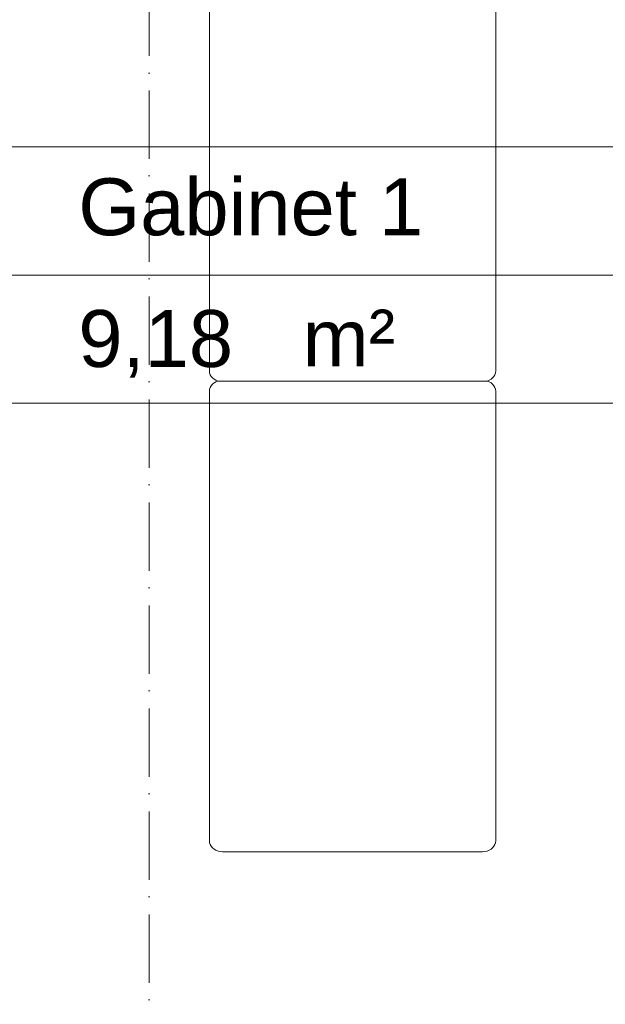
# Model space of a CAD drawing. Header units: millimetres. Extents: x 24385 to 79107, y -56478 to -23676.
# Tile 231 of 256: x 28163 to 28286, y -25841 to -25634. Entities that reach past the tile are written whole.
import ezdxf

# ---------------------------------------------------------------- set-up
doc = ezdxf.new("R2010")
doc.units = ezdxf.units.MM
doc.header["$LTSCALE"] = 2
doc.linetypes.add('ACAD_ISO10W100', pattern=[18, 12, -3, 0, -3])
for name, color, linetype, lineweight in [('0_OPIS', 7, 'Continuous', 13), ('3DPLAN_A_TABELKA POMIESZCZEŃ', 7, 'Continuous', 0), ('A_TXT', 7, 'Continuous', 0)]:
    doc.layers.add(name, color=color, linetype=linetype, lineweight=lineweight)
for name, color, linetype in [('3DPLAN_A_KRESKOWANIE 1', 253, 'Continuous'), ('3DPLAN_A_OPIS', 8, 'Continuous'), ('3DPLAN_A_POMIESZCZENIE NUMER', 100, 'Continuous'), ('A_POMIESZCZENIE OPIS', 100, 'Continuous')]:
    doc.layers.add(name, color=color, linetype=linetype)
doc.layers.add('FURNITURE ZD 1 500', color=7, linetype='Continuous', lineweight=13, true_color=0x9fa8a5)
doc.styles.add('ARIAL', font='arial.ttf')

# ---------------------------------------------------------------- blocks, each defined once
blk = doc.blocks.new('tabelka dla tp')
at = {"layer": '3DPLAN_A_TABELKA POMIESZCZEŃ'}
for p, q in [((49.7, 54), (49.7, 0)), ((0, 27), (243.13, 27))]:
    blk.add_line(p, q, dxfattribs=at)
blk.add_lwpolyline([(0, 54), (243.13, 54), (243.13, 0), (0, 0)], close=True, dxfattribs=at)
at = {"layer": '3DPLAN_A_POMIESZCZENIE NUMER', "color": 7, "style": 'ARIAL'}
blk.add_attdef('NUMER', (2.23, 35.39), '', height=12, dxfattribs=at)
at = {"layer": 'A_POMIESZCZENIE OPIS', "insert": (112.2, 19.75), "char_height": 12, "width": 36.4122, "attachment_point": 1, "style": 'ARIAL'}
blk.add_mtext('{\\C7;m²}', dxfattribs=at)
at = {"layer": 'A_POMIESZCZENIE OPIS', "color": 7, "style": 'ARIAL'}
for tag, p in [('NAZWA', (51.73, 35.39)), ('POWIERZCHNIA', (51.06, 7.24))]:
    blk.add_attdef(tag, p, '', height=12, dxfattribs=at)
blk = doc.blocks.new('kondygnacja -1')
at = {"layer": '3DPLAN_A_KRESKOWANIE 1'}
h = blk.add_hatch(dxfattribs=at)
h.set_pattern_fill('ANSI31', color=256, scale=7.5, style=0)
h.set_pattern_definition([(45, (23044.838, -26883.88), (-16.83798, 16.83798), [])])
h.paths.add_polyline_path([(31677.49, -24430.84), (30214.87, -24430.84), (30214.87, -24470.84), (30429.61, -24470.84), (30429.61, -24477.84), (30447.61, -24477.84), (30447.61, -24818.84), (30476.61, -24818.84), (30476.61, -24470.84), (31012.61, -24470.84), (31012.61, -24478.84), (31079.61, -24478.84), (31079.61, -24470.84), (31638.61, -24470.84), (31638.61, -25036.84), (31079.61, -25036.84), (31079.61, -25028.84), (31012.61, -25028.84), (31012.61, -25036.84), (30611.38, -25036.84), (30611.38, -25072.84), (31023.61, -25072.84), (31034.61, -25082.84), (31034.61, -25330.84), (31023.61, -25340.84), (30831.4, -25340.84, -0.038531), (30832.58, -25356.18), (30832.58, -25371.84), (31079.61, -25371.84), (31079.61, -25072.84), (31638.61, -25072.84), (31638.61, -25943.84), (30832.58, -25943.84), (30832.58, -26009.84), (31677.49, -26009.84)])
h.paths.add_polyline_path([(30682.61, -26009.84), (30832.58, -26009.84), (30832.58, -25943.84), (30760.61, -25943.84), (30760.61, -25454.67), (30735.61, -25464.58), (30735.61, -25943.84), (30682.61, -25943.84)])
h.paths.add_polyline_path([(30679.61, -25371.84), (30735.61, -25371.84), (30735.61, -25464.58), (30760.61, -25454.67), (30760.61, -25371.84), (30832.58, -25371.84), (30832.58, -25356.18, 0.038531), (30831.4, -25340.84), (30679.61, -25340.84)])
h.paths.add_polyline_path([(30355.83, -25371.84), (30425.61, -25371.84), (30425.61, -25379.84), (30463.61, -25379.84), (30463.61, -25424.74), (30471.61, -25424.74), (30471.61, -25395.84), (30533.61, -25395.84), (30533.61, -25371.84), (30576.61, -25371.84), (30576.61, -25341.84), (30472.61, -25341.84), (30472.61, -25326.84), (30427.61, -25326.84), (30427.61, -25341.84), (30355.83, -25341.84)])
h.paths.add_polyline_path([(30456.61, -25936.84), (30425.61, -25936.84), (30425.61, -25945.84), (30380.61, -25945.84), (30380.61, -26009.84), (30512.61, -26009.84), (30512.61, -25943.84), (30466.61, -25943.84), (30466.61, -25712.84), (30456.61, -25712.84)])
h.paths.add_polyline_path([(28888.61, -25941.84), (28888.61, -26009.84), (29013.61, -26009.84), (29013.61, -25941.84)])
h.paths.add_polyline_path([(28591.17, -26009.84), (28591.17, -25944.84), (28547.61, -25944.84), (28547.61, -26009.84)])
h.paths.add_polyline_path([(28624.61, -25870.53), (28654.8, -25870.53), (28654.8, -25924.53), (28624.61, -25924.53), (28624.61, -25944.84), (28591.17, -25944.84), (28591.17, -26009.84), (28713.61, -26009.84), (28713.61, -25941.84), (28672.61, -25941.84), (28672.61, -25932.84), (28657.61, -25932.84), (28657.61, -25716.84), (28624.61, -25716.84)])
h.paths.add_polyline_path([(28372.61, -25944.84), (28328.61, -25944.84), (28328.61, -25907.84), (28282.61, -25907.84), (28282.61, -25944.84), (28248.61, -25944.84), (28248.61, -26009.84), (28372.61, -26009.84)])
h.paths.add_polyline_path([(28092.61, -25563.84), (28054.61, -25563.84), (28054.61, -25383.84), (28067.6, -25383.84), (28067.61, -25375.84), (28340.61, -25375.84), (28340.61, -25341.84), (28070.61, -25341.84), (28070.61, -25332.84), (28030.61, -25332.84), (28030.61, -25395.6), (28048.71, -25395.6), (28048.71, -25449.6), (28030.61, -25449.6), (28030.61, -26009.84), (28073.61, -26009.84), (28073.61, -25944.84), (28054.61, -25944.84), (28054.61, -25668.84), (28092.61, -25668.84)])
h.paths.add_polyline_path([(27949.61, -25495.75), (27949.61, -25507.75), (27983.29, -25507.75), (27983.29, -25521.75), (27949.61, -25521.75), (27949.61, -25531.84), (27999.61, -25531.84), (27999.61, -25934.84), (27982.61, -25934.84), (27982.61, -25942.84), (27947.61, -25942.84), (27947.61, -26009.84), (28026.62, -26009.84), (28026.62, -25449.6), (27999.61, -25449.6), (27999.61, -25463.84), (27949.61, -25463.84), (27949.61, -25481.75), (27983.29, -25481.75), (27983.29, -25495.75)])
h.paths.add_polyline_path([(27982.61, -25361.84), (27952.61, -25361.84), (27952.61, -25332.84), (28026.62, -25332.84), (28026.62, -25395.6), (27999.61, -25395.6), (27999.61, -25377.84), (27982.61, -25377.84)])
h.paths.add_polyline_path([(26818.61, -25892.84), (26781.49, -25892.84), (26781.49, -26009.84), (26894.54, -26009.84), (26894.54, -25942.84), (26830.61, -25942.84), (26830.61, -25930.84), (26818.61, -25930.84)])
h.paths.add_polyline_path([(26894.54, -26009.84), (27115.94, -26009.84), (27115.94, -25942.84), (26894.54, -25942.84)])
h.paths.add_polyline_path([(27115.94, -25942.84), (27115.94, -26009.84), (27466.61, -26009.84), (27466.61, -25942.84), (27427.61, -25942.84), (27427.61, -25933.84), (27384.61, -25933.84), (27384.61, -25942.84)])
h.paths.add_polyline_path([(27641.61, -25942.84), (27641.61, -26009.84), (27802.61, -26009.84), (27802.61, -25942.84)])
h.paths.add_polyline_path([(30621.1, -25040.47), (30688.37, -25040.47), (30688.37, -25072.87), (30621.1, -25072.87)], flags=24)
at = {"layer": 'A_TXT', "linetype": 'ACAD_ISO10W100', "ltscale": 0.6}
blk.add_line((28189.82, -25214.73), (28189.82, -26313.18), dxfattribs=at)
at = {"layer": 'FURNITURE ZD 1 500'}
for p, q in [((28202.53, -25621.07), (28202.53, -25707.81)), ((28262.88, -25621.07), (28262.88, -25707.81)), ((28202.53, -25707.81), (28202.57, -25708.2)), ((28202.57, -25708.2), (28202.7, -25708.59)), ((28202.7, -25708.59), (28202.9, -25708.95)), ((28202.9, -25708.95), (28203.18, -25709.28)), ((28203.18, -25709.28), (28203.52, -25709.56)), ((28261.89, -25709.56), (28262.23, -25709.28)), ((28262.23, -25709.28), (28262.51, -25708.95)), ((28262.51, -25708.95), (28262.71, -25708.59)), ((28262.71, -25708.59), (28262.84, -25708.2)), ((28262.84, -25708.2), (28262.88, -25707.81)), ((28202.7, -25711.27), (28202.57, -25711.65)), ((28202.9, -25710.92), (28202.7, -25711.27)), ((28203.18, -25710.59), (28202.9, -25710.92)), ((28203.52, -25710.32), (28203.18, -25710.59)), ((28203.52, -25709.56), (28203.91, -25709.78)), ((28203.91, -25710.09), (28203.52, -25710.32)), ((28203.91, -25709.78), (28204.31, -25709.94)), ((28204.31, -25709.94), (28203.91, -25710.09)), ((28261.1, -25709.94), (28204.31, -25709.94)), ((28261.1, -25709.94), (28261.5, -25709.78)), ((28261.5, -25710.09), (28261.1, -25709.94)), ((28261.5, -25709.78), (28261.89, -25709.56)), ((28261.89, -25710.32), (28261.5, -25710.09)), ((28262.23, -25710.59), (28261.89, -25710.32)), ((28262.51, -25710.92), (28262.23, -25710.59)), ((28262.71, -25711.27), (28262.51, -25710.92)), ((28262.84, -25711.65), (28262.71, -25711.27)), ((28202.57, -25711.65), (28202.53, -25712.05)), ((28202.53, -25712.05), (28202.53, -25806.83)), ((28262.88, -25712.05), (28262.84, -25711.65)), ((28262.88, -25712.05), (28262.88, -25806.83)), ((28202.53, -25806.83), (28202.57, -25807.22)), ((28262.84, -25807.22), (28262.88, -25806.83)), ((28202.57, -25807.22), (28202.7, -25807.6)), ((28202.7, -25807.6), (28202.9, -25807.96)), ((28202.9, -25807.96), (28203.18, -25808.28)), ((28203.18, -25808.28), (28203.52, -25808.56)), ((28203.52, -25808.56), (28203.91, -25808.79)), ((28203.91, -25808.79), (28204.35, -25808.95)), ((28204.35, -25808.95), (28204.81, -25809.05)), ((28260.6, -25809.05), (28261.06, -25808.95)), ((28261.06, -25808.95), (28261.5, -25808.79)), ((28261.5, -25808.79), (28261.89, -25808.56)), ((28261.89, -25808.56), (28262.23, -25808.28)), ((28262.23, -25808.28), (28262.51, -25807.96)), ((28262.51, -25807.96), (28262.71, -25807.6)), ((28262.71, -25807.6), (28262.84, -25807.22)), ((28204.81, -25809.05), (28205.29, -25809.09)), ((28205.29, -25809.09), (28260.12, -25809.09)), ((28260.12, -25809.09), (28260.6, -25809.05))]:
    blk.add_line(p, q, dxfattribs=at)
at = {"layer": '3DPLAN_A_TABELKA POMIESZCZEŃ', "ltscale": 0.5}
ref = blk.add_blockref('tabelka dla tp', (28109.95, -25714.61), dxfattribs=at)
ref.add_attrib('NUMER', '-1.29', (28117.47, -25679.22), dxfattribs={"layer": '3DPLAN_A_POMIESZCZENIE NUMER', "color": 0, "height": 12, "style": 'ARIAL'})
ref.add_attrib('NAZWA', 'Gabinet 1', (28174.9, -25679.22), dxfattribs={"layer": 'A_POMIESZCZENIE OPIS', "color": 0, "height": 12, "style": 'ARIAL'})
ref.add_attrib('POWIERZCHNIA', '9,18', (28174.9, -25706.97), dxfattribs={"layer": 'A_POMIESZCZENIE OPIS', "color": 0, "height": 12, "style": 'ARIAL'})
at = {"layer": '3DPLAN_A_OPIS', "color": 1, "lineweight": 30, "style": 'ARIAL'}
for tag, p in [('PRZESUNIĘCIE_WEJŚCIA', (27655.16, -24535.33)), ('WYŁĄCZONE', (27007.18, -24723.98)), ('Z_OPRACOWANIA', (26996.84, -24746.42)), ('WYŁĄCZONE', (30803.05, -24760.87)), ('Z_OPRACOWANIA', (30792.71, -24783.3)), ('WYŁĄCZONE', (28894.9, -24826.59)), ('Z_OPRACOWANIA', (28884.56, -24849.03)), ('POWIĘKSZENIE_WEJŚCIA', (28313.68, -25144.41)), ('POWIĘKSZENIE_WEJŚCIA', (29600.62, -25191.36)), ('POWIĘKSZENIE_WEJŚCIA', (28011.45, -25235.42)), ('WYŁĄCZONE', (29754.42, -25678.17)), ('Z_OPRACOWANIA', (29744.08, -25700.6)), ('WYJŚCIE_EWAKUACYJNE', (27763.79, -26106.07))]:
    blk.add_attdef(tag, p, '', height=12, dxfattribs=at)
at = {"layer": '3DPLAN_A_OPIS', "color": 0, "lineweight": 30, "style": 'ARIAL'}
for tag, p in [('UGUL_1', (29350.3, -24586.01)), ('UGUL_2', (29622.92, -24586.01)), ('UGUL_3', (29833.15, -24586.01))]:
    blk.add_attdef(tag, p, '', height=12, dxfattribs=at)
at = {"layer": '3DPLAN_A_TABELKA POMIESZCZEŃ', "ltscale": 0.5, "style": 'ARIAL'}
for tag, p in [('KURTYNA', (27861.91, -26064.85)), ('POWIETRZNA', (27861.91, -26084.56))]:
    blk.add_attdef(tag, p, '', height=12, dxfattribs=at)

msp = doc.modelspace()

# ---------------------------------------------------------------- block references
at = {"layer": '0_OPIS'}
msp.add_blockref('kondygnacja -1', (0, 0), dxfattribs=at)

doc.saveas('drawing.dxf')
